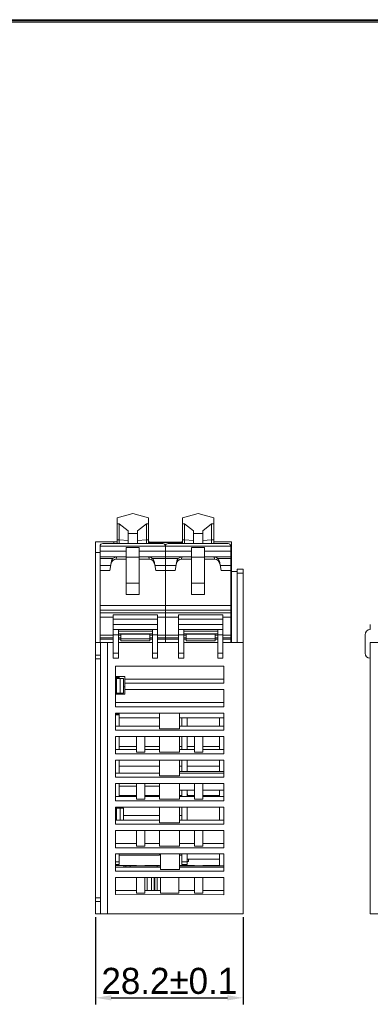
# Model space of a CAD drawing. Header units: millimetres. Extents: x 0 to 427, y 0 to 299.
# Tile 37 of 38: x 226 to 293, y 106 to 295. Entities that reach past the tile are written whole.
import ezdxf
from ezdxf.enums import TextEntityAlignment as Align

# ---------------------------------------------------------------- set-up
doc = ezdxf.new("R2010")
doc.units = ezdxf.units.MM
doc.header["$LTSCALE"] = 23.1
doc.header["$MEASUREMENT"] = 0
doc.header["$PDSIZE"] = -5
doc.layers.get('0').update_dxf_attribs({"lineweight": 18})
for name, color, linetype, lineweight in [('1_13_1_1', 7, 'Continuous', 18), ('1_15_1_1', 7, 'Continuous', 18), ('1_4_1_3', 7, 'Continuous', 18), ('1_6', 7, 'Continuous', 18), ('细实线层', 7, 'Continuous', 18)]:
    doc.layers.add(name, color=color, linetype=linetype, lineweight=lineweight)
doc.styles.add('文字样式①', font='txt')
doc.styles.add('鸿蒙CAD', font='txt')
doc.dimstyles.new('标准样式（宋体）', dxfattribs={"dimtxt": 5, "dimasz": 3, "dimexe": 1.25, "dimexo": 0.625, "dimtad": 1, "dimtoh": 1, "dimdsep": 46, "dimtxsty": '文字样式①', "dimcen": 0, "dimdle": 6, "dimadec": 0, "dimazin": 0, "dimtfac": 1, "dimtofl": 0, "dimtmove": 0, "dimatfit": 3, "dimfxl": 1, "dimtolj": 1, "dimarcsym": 0})

# ---------------------------------------------------------------- blocks, each defined once
blk = doc.blocks.new('Plastic_A3')
at = {"layer": '细实线层'}
for p, q in [((229.71, 629.56), (648.26, 629.56)), ((229.93, 629.33), (648.03, 629.33)), ((230.16, 629.11), (647.81, 629.11))]:
    blk.add_line(p, q, dxfattribs=at)
at = {"layer": '细实线层', "style": '鸿蒙CAD'}
for tag, p in [('V1.0', (231.67, 610.16)), ('XXXN', (538.26, 343))]:
    blk.add_attdef(tag, p, '', height=2.5, dxfattribs=at)
for tag, height, p in [('XXXE', 2.5, (540.24, 365.07)), ('XXXC', 2.5, (573.27, 365.07)), ('XXXA', 2.5, (624.03, 365.07)), ('XXXG', 2.5, (497.76, 358.07)), ('XXXD', 2.5, (573.27, 358.07)), ('XXXB', 2.5, (624.03, 358.07)), ('XXXK', 2, (514.01, 357.04)), ('mm', 2.5, (540.24, 358.07)), ('XXXM', 2.5, (501.13, 341.19))]:
    blk.add_attdef(tag, text='', height=height, dxfattribs=at).set_placement(p, align=Align.CENTER)
blk.add_attdef('XXXJ', text='', height=2.5, dxfattribs=at).set_placement((503.31, 352.09), align=Align.MIDDLE_RIGHT)
blk = doc.blocks.new('*D24')
at = {"color": 0, "lineweight": -2}
for p, q in [((240.54, 123.12), (240.54, 106.43)), ((268.74, 123.12), (268.74, 106.43)), ((243.54, 107.68), (265.74, 107.68))]:
    blk.add_line(p, q, dxfattribs=at)
at = {"color": 0}
for points in [[(243.54, 108.18), (243.54, 107.18), (240.54, 107.68)], [(265.74, 107.18), (265.74, 108.18), (268.74, 107.68)]]:
    blk.add_solid(points, dxfattribs=at)
at = {"layer": 'Defpoints', "color": 0}
for p in [(240.54, 123.74), (268.74, 123.74), (268.74, 107.68)]:
    blk.add_point(p, dxfattribs=at)
at = {"color": 0, "lineweight": 0, "insert": (254.64, 110.89), "char_height": 5, "attachment_point": 5, "style": '文字样式①'}
blk.add_mtext('\\A1;28.2{\\H1x;%%p0.1}', dxfattribs=at)

msp = doc.modelspace()

# ---------------------------------------------------------------- linework, layer by layer
at = {"color": 7, "linetype": 'Continuous', "lineweight": 0}
for p, q in [((240.54, 123.74), (240.54, 195.04)), ((240.54, 195.04), (244.64, 195.04)), ((244.04, 195.04), (244.04, 194.74)), ((250.64, 195.04), (250.84, 195.04)), ((250.84, 194.74), (250.84, 195.04)), ((256.94, 194.97), (250.84, 194.97)), ((250.84, 194.94), (256.94, 194.94)), ((251.34, 194.97), (251.34, 194.94)), ((252.3, 194.97), (252.3, 194.94)), ((253.96, 194.48), (253.83, 194.48)), ((256.54, 194.74), (256.54, 194.94)), ((256.94, 195.04), (257.14, 195.04)), ((256.94, 195.04), (256.94, 194.74)), ((263.14, 195.04), (266.54, 195.04)), ((266.54, 175.74), (266.54, 195.04)), ((241.39, 193.04), (240.54, 193.04)), ((266.39, 193.74), (266.54, 193.74)), ((266.54, 192.84), (266.39, 192.84)), ((266.39, 191.64), (266.54, 191.64)), ((266.54, 189.34), (267.64, 189.34)), ((267.64, 189.84), (268.74, 189.84)), ((267.64, 189.84), (267.64, 175.74)), ((268.74, 189.04), (267.64, 189.04)), ((268.74, 123.74), (268.74, 189.84)), ((252.39, 181.04), (243.89, 181.04)), ((243.89, 172.74), (243.89, 181.04)), ((243.89, 180.24), (252.39, 180.24)), ((252.39, 179.24), (243.89, 179.24)), ((252.39, 172.74), (252.39, 181.04)), ((264.89, 181.04), (256.39, 181.04)), ((256.39, 172.74), (256.39, 181.04)), ((256.39, 180.24), (264.89, 180.24)), ((264.89, 179.24), (256.39, 179.24)), ((264.89, 172.74), (264.89, 181.04)), ((293.09, 179.24), (293.09, 178.24)), ((243.89, 178.24), (252.39, 178.24)), ((244.89, 172.74), (244.89, 178.24)), ((251.39, 177.95), (244.89, 177.95)), ((251.39, 177.44), (244.89, 177.44)), ((251.39, 172.74), (251.39, 178.24)), ((256.39, 178.24), (264.89, 178.24)), ((257.39, 172.74), (257.39, 178.24)), ((257.39, 177.95), (263.89, 177.95)), ((263.89, 177.44), (257.39, 177.44)), ((263.89, 172.74), (263.89, 178.24)), ((240.54, 175.74), (243.89, 175.74)), ((241.44, 123.74), (241.44, 175.74)), ((242.84, 175.74), (242.84, 123.74)), ((244.89, 177.24), (243.89, 177.24)), ((251.39, 175.74), (244.89, 175.74)), ((252.39, 177.24), (251.39, 177.24)), ((256.39, 175.74), (252.39, 175.74)), ((257.39, 177.24), (256.39, 177.24)), ((257.39, 175.74), (263.89, 175.74)), ((264.89, 177.24), (263.89, 177.24)), ((268.74, 175.74), (264.89, 175.74)), ((266.39, 176.59), (266.54, 176.59)), ((292.09, 177.24), (292.09, 173.74)), ((293.09, 175.74), (293.09, 123.74)), ((293.09, 175.74), (332.73, 175.74)), ((243.89, 173.74), (244.89, 173.74)), ((251.39, 173.74), (252.39, 173.74)), ((256.39, 173.74), (257.39, 173.74)), ((263.89, 173.74), (264.89, 173.74)), ((240.54, 173.33), (241.44, 173.33)), ((241.44, 172.63), (240.54, 172.63)), ((244.89, 172.74), (243.89, 172.74)), ((252.39, 172.74), (251.39, 172.74)), ((257.39, 172.74), (256.39, 172.74)), ((264.89, 172.74), (263.89, 172.74)), ((265.04, 171.24), (244.34, 171.24)), ((244.34, 163.44), (244.34, 171.24)), ((265.04, 171.24), (265.04, 167.94)), ((244.34, 169.24), (246.14, 169.24)), ((244.34, 169.04), (245.04, 169.04)), ((244.34, 168.84), (245.84, 168.84)), ((244.54, 168.84), (244.54, 166.04)), ((245.04, 168.84), (245.04, 169.24)), ((245.24, 168.84), (245.24, 166.04)), ((245.84, 168.84), (245.84, 166.04)), ((246.14, 165.84), (246.14, 169.24)), ((265.04, 168.74), (246.14, 168.74)), ((265.04, 167.94), (246.14, 167.94)), ((244.34, 166.04), (245.84, 166.04)), ((245.04, 165.84), (245.04, 166.04)), ((245.84, 167.24), (246.14, 167.24)), ((265.04, 166.74), (246.14, 166.74)), ((265.04, 166.74), (265.04, 163.44)), ((244.34, 165.84), (246.14, 165.84)), ((265.04, 164.24), (244.34, 164.24)), ((265.04, 163.44), (244.34, 163.44)), ((244.34, 162.24), (265.04, 162.24)), ((244.34, 158.94), (244.34, 162.24)), ((245.04, 162.09), (244.34, 162.09)), ((245.04, 161.89), (244.34, 161.89)), ((245.04, 159.74), (245.04, 162.09)), ((252.79, 161.34), (245.04, 161.34)), ((252.79, 162.24), (252.79, 159.24)), ((256.59, 159.24), (256.59, 162.24)), ((265.04, 161.34), (256.59, 161.34)), ((257.04, 159.74), (257.04, 161.34)), ((258.04, 161.34), (258.04, 159.74)), ((264.24, 159.74), (264.24, 161.34)), ((265.04, 162.24), (265.04, 158.94)), ((244.34, 159.74), (252.79, 159.74)), ((265.04, 158.94), (244.34, 158.94)), ((252.79, 159.24), (256.59, 159.24)), ((256.59, 159.74), (265.04, 159.74)), ((244.34, 157.74), (265.04, 157.74)), ((244.34, 154.44), (244.34, 157.74)), ((245.04, 157.74), (245.04, 155.24)), ((248.34, 157.74), (248.34, 154.74)), ((249.94, 154.74), (249.94, 157.74)), ((252.79, 157.74), (252.79, 154.74)), ((256.59, 154.74), (256.59, 157.74)), ((257.04, 155.24), (257.04, 157.74)), ((258.04, 157.74), (258.04, 155.24)), ((259.44, 157.74), (259.44, 154.74)), ((261.04, 154.74), (261.04, 157.74)), ((264.24, 155.24), (264.24, 157.74)), ((265.04, 157.74), (265.04, 154.44)), ((244.34, 155.24), (248.34, 155.24)), ((245.04, 155.84), (248.34, 155.84)), ((248.34, 154.74), (249.94, 154.74)), ((249.94, 155.84), (252.79, 155.84)), ((249.94, 155.24), (252.79, 155.24)), ((252.79, 154.74), (256.59, 154.74)), ((256.59, 155.84), (257.04, 155.84)), ((256.59, 155.24), (259.44, 155.24)), ((258.04, 155.84), (259.44, 155.84)), ((259.44, 154.74), (261.04, 154.74)), ((264.24, 155.84), (261.04, 155.84)), ((261.04, 155.24), (265.04, 155.24)), ((265.04, 154.44), (244.34, 154.44)), ((244.34, 153.24), (265.04, 153.24)), ((244.34, 149.94), (244.34, 153.24)), ((245.04, 153.24), (245.04, 150.74)), ((252.79, 153.24), (252.79, 150.24)), ((256.59, 150.24), (256.59, 153.24)), ((257.04, 151.04), (257.04, 153.24)), ((258.04, 153.24), (258.04, 151.04)), ((264.24, 151.04), (264.24, 153.24)), ((265.04, 153.24), (265.04, 149.94)), ((245.04, 152.04), (252.79, 152.04)), ((257.04, 152.04), (256.59, 152.04)), ((256.59, 151.04), (265.04, 151.04)), ((264.24, 152.04), (258.04, 152.04)), ((244.34, 150.74), (252.79, 150.74)), ((265.04, 149.94), (244.34, 149.94)), ((252.79, 150.24), (256.59, 150.24)), ((256.59, 150.74), (265.04, 150.74)), ((244.34, 148.74), (265.04, 148.74)), ((244.34, 145.44), (244.34, 148.74)), ((245.04, 148.74), (245.04, 146.24)), ((245.04, 148.24), (248.34, 148.24)), ((248.34, 148.74), (248.34, 145.74)), ((249.94, 145.74), (249.94, 148.74)), ((249.94, 148.24), (252.79, 148.24)), ((252.79, 148.74), (252.79, 145.74)), ((256.59, 145.74), (256.59, 148.74)), ((259.44, 147.44), (256.59, 147.44)), ((257.04, 146.24), (257.04, 147.44)), ((258.04, 147.44), (258.04, 146.24)), ((259.44, 148.74), (259.44, 145.74)), ((261.04, 145.74), (261.04, 148.74)), ((265.04, 147.44), (261.04, 147.44)), ((264.24, 146.24), (264.24, 147.44)), ((265.04, 148.74), (265.04, 145.44)), ((244.34, 146.24), (248.34, 146.24)), ((265.04, 145.44), (244.34, 145.44)), ((245.04, 146.44), (248.34, 146.44)), ((248.34, 145.74), (249.94, 145.74)), ((252.79, 146.44), (249.94, 146.44)), ((249.94, 146.24), (252.79, 146.24)), ((252.79, 145.74), (256.59, 145.74)), ((257.04, 146.44), (256.59, 146.44)), ((256.59, 146.24), (259.44, 146.24)), ((259.44, 146.44), (258.14, 146.44)), ((259.44, 145.74), (261.04, 145.74)), ((264.24, 146.44), (261.04, 146.44)), ((261.04, 146.24), (265.04, 146.24)), ((244.34, 144.24), (265.04, 144.24)), ((244.34, 140.94), (244.34, 144.24)), ((244.34, 143.99), (245.84, 143.99)), ((244.54, 143.99), (244.54, 141.74)), ((245.04, 143.99), (245.04, 144.24)), ((245.24, 143.99), (245.24, 141.74)), ((245.84, 143.99), (245.84, 141.74)), ((252.79, 144.24), (252.79, 141.24)), ((256.59, 141.24), (256.59, 144.24)), ((257.04, 141.74), (257.04, 144.24)), ((258.04, 144.24), (258.04, 141.74)), ((264.24, 141.74), (264.24, 144.24)), ((265.04, 144.24), (265.04, 140.94)), ((244.34, 141.74), (252.79, 141.74)), ((245.84, 142.64), (252.79, 142.64)), ((257.04, 142.64), (256.59, 142.64)), ((256.59, 141.74), (265.04, 141.74)), ((265.04, 140.94), (244.34, 140.94)), ((244.34, 139.74), (265.04, 139.74)), ((244.34, 136.44), (244.34, 139.74)), ((248.34, 139.74), (248.34, 136.74)), ((249.94, 136.74), (249.94, 139.74)), ((252.79, 141.24), (256.59, 141.24)), ((252.79, 139.74), (252.79, 136.74)), ((256.59, 136.74), (256.59, 139.74)), ((259.44, 139.74), (259.44, 136.74)), ((261.04, 136.74), (261.04, 139.74)), ((265.04, 139.74), (265.04, 136.44)), ((244.34, 137.24), (248.34, 137.24)), ((265.04, 136.44), (244.34, 136.44)), ((248.34, 136.74), (249.94, 136.74)), ((249.94, 137.24), (252.79, 137.24)), ((252.79, 136.74), (256.59, 136.74)), ((256.59, 137.24), (259.44, 137.24)), ((259.44, 136.74), (261.04, 136.74)), ((261.04, 137.24), (265.04, 137.24)), ((244.34, 135.24), (265.04, 135.24)), ((244.34, 131.94), (244.34, 135.24)), ((245.04, 133.24), (245.04, 135.24)), ((245.04, 135.04), (252.79, 135.04)), ((252.79, 135.24), (252.79, 135.04)), ((252.94, 135.24), (252.94, 132.24)), ((256.59, 132.24), (256.59, 135.24)), ((257.04, 135.04), (256.59, 135.04)), ((257.04, 133.24), (257.04, 135.24)), ((258.04, 135.24), (258.04, 133.24)), ((264.24, 132.94), (264.24, 135.24)), ((265.04, 135.24), (265.04, 131.94)), ((244.34, 133.74), (245.04, 133.74)), ((245.04, 133.24), (244.34, 133.24)), ((244.34, 133.04), (248.34, 133.04)), ((244.34, 132.74), (252.94, 132.74)), ((245.94, 132.94), (252.94, 132.94)), ((245.94, 132.94), (245.94, 132.74)), ((246.29, 132.74), (246.29, 132.94)), ((247.14, 132.94), (247.14, 132.74)), ((248.34, 133.04), (248.34, 132.94)), ((249.94, 133.04), (252.79, 133.04)), ((249.94, 132.94), (249.94, 133.04)), ((252.34, 132.74), (252.34, 132.94)), ((252.79, 133.04), (252.79, 132.94)), ((252.94, 132.24), (256.59, 132.24)), ((256.59, 133.04), (259.44, 133.04)), ((256.59, 132.94), (265.04, 132.94)), ((256.59, 132.74), (265.04, 132.74)), ((258.04, 133.74), (257.04, 133.74)), ((258.04, 133.24), (257.04, 133.24)), ((259.44, 133.04), (259.44, 132.94)), ((264.24, 133.04), (261.04, 133.04)), ((261.04, 132.94), (261.04, 133.04)), ((265.04, 131.94), (244.34, 131.94)), ((244.34, 130.74), (265.04, 130.74)), ((244.34, 127.45), (244.34, 130.74)), ((248.34, 130.74), (248.34, 127.75)), ((249.94, 127.75), (249.94, 130.74)), ((250.39, 130.74), (250.39, 128.24)), ((251.24, 130.74), (251.24, 128.24)), ((251.74, 128.24), (251.74, 130.74)), ((251.84, 130.74), (251.84, 128.24)), ((252.34, 128.24), (252.34, 130.74)), ((252.94, 130.74), (252.94, 127.74)), ((256.44, 127.74), (256.44, 130.74)), ((259.44, 130.74), (259.44, 127.74)), ((261.04, 127.74), (261.04, 130.74)), ((265.04, 130.74), (265.04, 127.44)), ((251.74, 129.04), (251.84, 129.04)), ((240.54, 126.85), (241.44, 126.85)), ((244.34, 128.25), (248.34, 128.25)), ((265.04, 127.44), (244.34, 127.45)), ((248.34, 127.75), (249.94, 127.75)), ((249.94, 128.24), (252.94, 128.24)), ((252.94, 127.74), (256.44, 127.74)), ((256.44, 128.24), (259.44, 128.24)), ((259.44, 127.74), (261.04, 127.74)), ((261.04, 128.24), (265.04, 128.24)), ((241.44, 126.15), (240.54, 126.15)), ((240.54, 123.74), (268.74, 123.74)), ((293.09, 123.74), (324.89, 123.74))]:
    msp.add_line(p, q, dxfattribs=at)
for centre, start, end in [((293.09, 177.24), 90, 180), ((293.09, 173.74), 180, 270)]:
    msp.add_arc(centre, 1, start, end, dxfattribs=at)
at = {"layer": '1_13_1_1', "color": 7, "linetype": 'Continuous', "lineweight": 0}
for q in [(258.34, 134.27), (258.04, 133.77)]:
    msp.add_line((258.34, 133.77), q, dxfattribs=at)
at = {"layer": '1_15_1_1', "color": 7, "linetype": 'Continuous', "lineweight": 0}
for p, q in [((258.04, 146.27), (259.44, 146.27)), ((261.04, 146.27), (264.24, 146.27)), ((258.04, 134.27), (264.24, 134.27))]:
    msp.add_line(p, q, dxfattribs=at)
at = {"layer": '1_4_1_3', "color": 7, "linetype": 'Continuous', "lineweight": 0}
for p, q in [((258.04, 146.77), (258.14, 146.77)), ((258.14, 146.77), (258.14, 146.27))]:
    msp.add_line(p, q, dxfattribs=at)
at = {"layer": '1_6', "color": 7, "linetype": 'Continuous', "lineweight": 0}
for p, q in [((247.64, 200.46), (244.64, 199.67)), ((250.64, 199.67), (247.64, 200.46)), ((260.14, 200.46), (257.14, 199.67)), ((263.14, 199.67), (260.14, 200.46)), ((244.64, 199.67), (244.64, 194.74)), ((245.04, 198.48), (244.64, 198.48)), ((245.04, 194.74), (245.04, 198.48)), ((246.74, 197.16), (245.04, 198.48)), ((250.24, 198.48), (248.54, 197.16)), ((250.24, 198.48), (250.24, 194.74)), ((250.64, 198.48), (250.24, 198.48)), ((250.64, 194.74), (250.64, 199.67)), ((257.14, 199.67), (257.14, 194.74)), ((257.54, 198.48), (257.14, 198.48)), ((257.54, 194.74), (257.54, 198.48)), ((259.24, 197.16), (257.54, 198.48)), ((262.74, 198.48), (261.04, 197.16)), ((263.14, 198.48), (262.74, 198.48)), ((262.74, 198.48), (262.74, 194.74)), ((263.14, 194.74), (263.14, 199.67)), ((246.74, 194.74), (246.74, 197.16)), ((246.74, 196.63), (248.54, 196.63)), ((248.54, 197.16), (248.54, 194.74)), ((259.24, 194.74), (259.24, 197.16)), ((259.24, 196.63), (261.04, 196.63)), ((261.04, 197.16), (261.04, 194.74)), ((241.89, 194.74), (253.39, 194.74)), ((245.04, 195.46), (244.64, 195.46)), ((246.74, 195.3), (245.04, 195.46)), ((250.24, 195.46), (248.54, 195.3)), ((250.64, 195.46), (250.24, 195.46)), ((254.39, 194.74), (265.89, 194.74)), ((257.54, 195.46), (257.14, 195.46)), ((259.24, 195.3), (257.54, 195.46)), ((262.74, 195.46), (261.04, 195.3)), ((263.14, 195.46), (262.74, 195.46)), ((241.39, 175.74), (241.39, 194.24)), ((266.39, 194.24), (241.39, 194.24)), ((241.39, 193.24), (246.39, 193.24)), ((246.39, 184.94), (246.39, 193.94)), ((246.39, 193.94), (248.89, 193.94)), ((248.89, 184.94), (248.89, 193.94)), ((248.89, 193.24), (258.89, 193.24)), ((253.89, 194.24), (253.89, 175.74)), ((258.89, 193.94), (261.39, 193.94)), ((258.89, 184.94), (258.89, 193.94)), ((261.39, 184.94), (261.39, 193.94)), ((261.39, 193.24), (266.39, 193.24)), ((266.39, 190.55), (266.39, 194.24)), ((241.39, 192.19), (246.39, 192.19)), ((243.85, 191.83), (241.39, 191.83)), ((243.56, 191.32), (243.24, 189.56)), ((244.47, 191.72), (244.56, 192.17)), ((246.39, 191.72), (244.47, 191.72)), ((246.39, 192.17), (244.56, 192.17)), ((246.39, 192.14), (248.89, 192.14)), ((248.89, 192.19), (258.89, 192.19)), ((250.73, 192.17), (248.89, 192.17)), ((250.81, 191.72), (248.89, 191.72)), ((250.73, 192.17), (250.81, 191.72)), ((256.35, 191.83), (251.44, 191.83)), ((252.04, 189.56), (251.73, 191.32)), ((256.06, 191.32), (255.74, 189.56)), ((256.97, 191.72), (257.06, 192.17)), ((258.89, 191.72), (256.97, 191.72)), ((258.89, 192.17), (257.06, 192.17)), ((258.89, 192.14), (261.39, 192.14)), ((261.39, 192.19), (266.39, 192.19)), ((263.23, 192.17), (261.39, 192.17)), ((263.31, 191.72), (261.39, 191.72)), ((263.23, 192.17), (263.31, 191.72)), ((266.39, 191.83), (263.94, 191.83)), ((264.54, 189.56), (264.23, 191.32)), ((243.42, 190.53), (241.39, 190.53)), ((243.24, 189.56), (241.39, 189.56)), ((255.92, 190.53), (251.87, 190.53)), ((255.74, 189.56), (252.04, 189.56)), ((266.39, 190.53), (264.37, 190.53)), ((266.39, 189.56), (264.54, 189.56)), ((266.39, 175.74), (266.39, 190.53)), ((246.39, 187.14), (248.89, 187.14)), ((258.89, 187.14), (261.39, 187.14)), ((248.89, 184.94), (246.39, 184.94)), ((261.39, 184.94), (258.89, 184.94)), ((241.39, 182.86), (266.39, 182.86)), ((266.39, 181.96), (241.39, 181.96)), ((241.39, 181.44), (266.39, 181.44)), ((243.89, 180.62), (241.39, 180.62)), ((256.39, 180.62), (252.39, 180.62)), ((266.39, 180.62), (264.89, 180.62)), ((245.39, 177.44), (245.39, 176.07)), ((250.89, 176.07), (250.89, 177.44)), ((257.89, 177.44), (257.89, 176.07)), ((263.39, 176.07), (263.39, 177.44)), ((241.39, 177.14), (243.89, 177.14)), ((241.39, 176.68), (243.89, 176.68)), ((243.89, 176.4), (241.39, 176.4)), ((244.89, 177.14), (245.39, 177.14)), ((244.89, 176.68), (245.39, 176.68)), ((245.39, 176.4), (244.89, 176.4)), ((245.39, 177.34), (250.89, 177.34)), ((245.39, 176.49), (250.89, 176.49)), ((245.39, 176.07), (250.89, 176.07)), ((250.89, 177.14), (251.39, 177.14)), ((250.89, 176.68), (251.39, 176.68)), ((251.39, 176.4), (250.89, 176.4)), ((252.39, 177.14), (256.39, 177.14)), ((252.39, 176.68), (256.39, 176.68)), ((256.39, 176.4), (252.39, 176.4)), ((257.39, 177.14), (257.89, 177.14)), ((257.39, 176.68), (257.89, 176.68)), ((257.89, 176.4), (257.39, 176.4)), ((257.89, 177.34), (263.39, 177.34)), ((257.89, 176.49), (263.39, 176.49)), ((257.89, 176.07), (263.39, 176.07)), ((263.39, 177.14), (263.89, 177.14)), ((263.39, 176.68), (263.89, 176.68)), ((263.89, 176.4), (263.39, 176.4)), ((264.89, 177.14), (266.39, 177.14)), ((264.89, 176.68), (266.39, 176.68)), ((266.39, 176.4), (264.89, 176.4))]:
    msp.add_line(p, q, dxfattribs=at)
for centre, start, end in [((241.89, 194.24), 90, 180), ((253.39, 194.24), 0, 90), ((254.39, 194.24), 90, 180), ((265.89, 194.24), 0, 90)]:
    msp.add_arc(centre, 0.5, start, end, dxfattribs=at)
for centre, major_axis, start_param, end_param in [((244.45, 190.62), (0.16, 1.08), 0.135625, 1.542167), ((250.84, 190.62), (-0.16, 1.08), -1.542167, -0.135625), ((256.95, 190.62), (0.16, 1.08), 0.135625, 1.542167), ((263.34, 190.62), (-0.16, 1.08), -1.542167, -0.135625)]:
    msp.add_ellipse(centre, major_axis=major_axis, ratio=0.912808, start_param=start_param, end_param=end_param, dxfattribs=at)
for points, knots in [([(243.56, 191.32), (243.57, 191.42), (243.64, 191.61), (243.77, 191.77), (243.85, 191.83)], [0, 0, 0, 0, 0.525423, 1, 1, 1, 1]), ([(244.56, 192.17), (244.49, 192.16), (244.23, 192.1), (244, 191.96), (243.85, 191.83)], [0, 0, 0, 0, 0.240616, 1, 1, 1, 1]), ([(251.44, 191.83), (251.39, 191.87), (251.18, 192.03), (250.93, 192.14), (250.73, 192.17)], [0, 0, 0, 0, 0.257663, 1, 1, 1, 1]), ([(251.44, 191.83), (251.52, 191.77), (251.65, 191.61), (251.72, 191.42), (251.73, 191.32)], [0, 0, 0, 0, 0.474604, 1, 1, 1, 1]), ([(256.06, 191.32), (256.07, 191.42), (256.14, 191.61), (256.27, 191.77), (256.35, 191.83)], [0, 0, 0, 0, 0.525423, 1, 1, 1, 1]), ([(257.06, 192.17), (256.99, 192.16), (256.73, 192.1), (256.5, 191.96), (256.35, 191.83)], [0, 0, 0, 0, 0.240616, 1, 1, 1, 1]), ([(263.94, 191.83), (263.89, 191.87), (263.68, 192.03), (263.43, 192.14), (263.23, 192.17)], [0, 0, 0, 0, 0.257663, 1, 1, 1, 1]), ([(263.94, 191.83), (264.02, 191.77), (264.15, 191.61), (264.22, 191.42), (264.23, 191.32)], [0, 0, 0, 0, 0.474604, 1, 1, 1, 1])]:
    msp.add_open_spline(points, degree=3, knots=knots, dxfattribs=at)

# ---------------------------------------------------------------- block references
at = {"layer": '细实线层'}
msp.add_blockref('Plastic_A3', (-225.46, -334.46), dxfattribs=at)

# ---------------------------------------------------------------- dimensions: what is measured, and where the dimension line sits
at = {"color": 142, "lineweight": 0}
dim = msp.add_linear_dim(base=(268.74, 107.68), p1=(240.54, 123.74), p2=(268.74, 123.74), text='<>{\\H1x;%%p0.1}', dimstyle='标准样式（宋体）', override={"dimdec": 1, "dimarcsym": 1}, dxfattribs=at)
dim.commit()
dim.dimension.update_dxf_attribs({"geometry": '*D24', "text_midpoint": (254.64, 110.89)})

doc.saveas('drawing.dxf')
